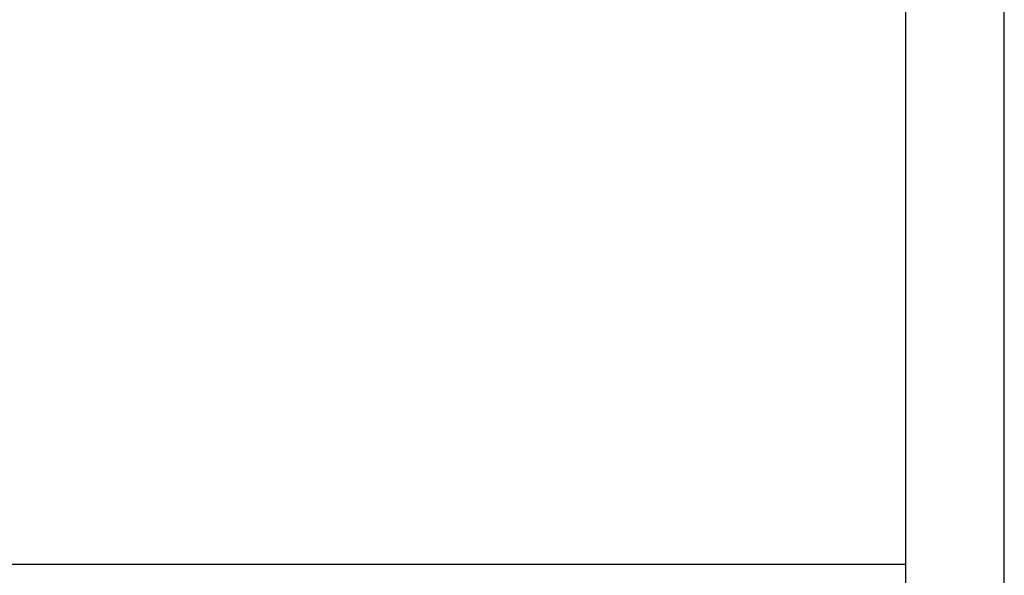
# Model space of a CAD drawing. Extents: x 0 to 17, y 0 to 11.
# Tile 6 of 29: x 14.6 to 17, y 1.3 to 2.7. Entities that reach past the tile are written whole.
import ezdxf

# ---------------------------------------------------------------- set-up
doc = ezdxf.new("R2010")
doc.units = 0
doc.header["$LTSCALE"] = 0.935
doc.layers.get('0').update_dxf_attribs({"linetype": 'CONTINUOUS'})

msp = doc.modelspace()

# ---------------------------------------------------------------- linework, layer by layer
at = {"color": 7, "linetype": 'CONTINUOUS'}
msp.add_line((17, 0), (17, 11), dxfattribs=at)
at = {"color": 4, "linetype": 'CONTINUOUS'}
msp.add_line((0.2175, 1.3495840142), (16.7621628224, 1.3495840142), dxfattribs=at)
msp.add_open_spline([(0.2175, 10.8), (0.2175006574, 10.8000004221), (0.2175042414, 10.7999998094), (0.2175090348, 10.8000001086), (0.2175185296, 10.7999999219), (0.2175315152, 10.8000000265), (0.2175473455, 10.7999999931), (0.2175683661, 10.800000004), (0.2175946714, 10.7999999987), (0.2176367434, 10.8000000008), (0.217689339, 10.7999999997), (0.2177524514, 10.8000000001), (0.2178155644, 10.8), (0.2178997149, 10.8), (0.218004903, 10.8), (0.2181311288, 10.8), (0.2182994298, 10.8), (0.2185098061, 10.8), (0.2187622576, 10.8), (0.2190147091, 10.8), (0.2192671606, 10.8), (0.2196037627, 10.8), (0.2200245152, 10.8), (0.2205294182, 10.8), (0.2210343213, 10.8), (0.2217075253, 10.8), (0.2225490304, 10.8), (0.2235588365, 10.8), (0.2245686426, 10.8), (0.2255784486, 10.8), (0.2265882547, 10.8), (0.2279346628, 10.8), (0.229617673, 10.8), (0.2316372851, 10.8), (0.2336568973, 10.8), (0.2356765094, 10.8), (0.2376961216, 10.8), (0.2397157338, 10.8), (0.24240855, 10.8), (0.2457745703, 10.8), (0.2498137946, 10.8), (0.2538530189, 10.8), (0.2578922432, 10.8), (0.2619314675, 10.8), (0.2673171, 10.8), (0.2740491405, 10.8), (0.2821275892, 10.8), (0.2902060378, 10.8), (0.2982844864, 10.8), (0.3063629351, 10.8), (0.3144413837, 10.8), (0.3225198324, 10.8), (0.3332910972, 10.8), (0.3467551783, 10.8), (0.3629120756, 10.8), (0.3790689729, 10.8), (0.3952258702, 10.8), (0.4113827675, 10.8), (0.4275396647, 10.8), (0.4490821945, 10.8), (0.4760103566, 10.8), (0.5083241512, 10.8), (0.5406379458, 10.8), (0.5729517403, 10.8), (0.6052655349, 10.8), (0.6375793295, 10.8), (0.6698931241, 10.8), (0.7022069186, 10.8), (0.7452919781, 10.8), (0.7991483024, 10.8), (0.8637758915, 10.8), (0.9284034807, 10.8), (0.9930310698, 10.8), (1.057658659, 10.8), (1.1222862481, 10.8), (1.1869138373, 10.8), (1.2730839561, 10.8), (1.3807966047, 10.8), (1.510051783, 10.8), (1.6393069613, 10.8), (1.7685621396, 10.8), (1.8978173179, 10.8), (2.0270724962, 10.8), (2.1563276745, 10.8), (2.2855828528, 10.8), (2.4148380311, 10.8), (2.5871782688, 10.8), (2.802603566, 10.8), (3.0611139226, 10.8), (3.3196242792, 10.8), (3.5781346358, 10.8), (3.8366449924, 10.8), (4.095155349, 10.8), (4.3536657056, 10.8), (4.6121760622, 10.8), (4.9568565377, 10.8), (5.387707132, 10.8), (5.9047278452, 10.8), (6.4217485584, 10.8), (6.9387692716, 10.8), (7.4557899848, 10.8), (7.972810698, 10.8), (8.4898314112, 10.8), (9.0068521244, 10.8), (9.5238728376, 10.8), (10.0408935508, 10.8), (10.557914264, 10.8), (11.0749349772, 10.8), (11.5919556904, 10.8), (12.0228062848, 10.8), (12.3674867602, 10.8), (12.6259971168, 10.8), (12.8845074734, 10.8), (13.14301783, 10.8), (13.4015281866, 10.8), (13.6600385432, 10.8), (13.9185488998, 10.8), (14.1770592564, 10.8), (14.3924845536, 10.8), (14.5648247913, 10.8), (14.6940799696, 10.8), (14.8233351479, 10.8), (14.9525903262, 10.8), (15.0818455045, 10.8), (15.2111006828, 10.8), (15.3403558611, 10.8), (15.4696110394, 10.8), (15.5988662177, 10.8), (15.7065788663, 10.8), (15.7927489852, 10.8), (15.8573765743, 10.8), (15.9220041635, 10.8), (15.9866317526, 10.8), (16.0512593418, 10.8), (16.1158869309, 10.8), (16.1805145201, 10.8), (16.2343708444, 10.8), (16.2774559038, 10.8), (16.3097696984, 10.8), (16.342083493, 10.8), (16.3743972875, 10.8), (16.4067110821, 10.8), (16.4390248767, 10.8), (16.4713386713, 10.8), (16.5036524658, 10.8), (16.530580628, 10.8), (16.5521231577, 10.8), (16.568280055, 10.8), (16.5844369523, 10.8), (16.6005938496, 10.8), (16.6167507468, 10.8), (16.6329076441, 10.8), (16.6463717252, 10.8), (16.6571429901, 10.8), (16.6652214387, 10.8), (16.6732998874, 10.8), (16.681378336, 10.8), (16.6894567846, 10.8), (16.6975352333, 10.8), (16.7056136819, 10.8), (16.7123457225, 10.8), (16.7177313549, 10.8), (16.7217705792, 10.8), (16.7258098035, 10.8), (16.7298490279, 10.8), (16.7338882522, 10.8), (16.7372542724, 10.8), (16.7399470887, 10.8), (16.7419667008, 10.8), (16.743986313, 10.8), (16.7460059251, 10.8), (16.7480255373, 10.8), (16.7500451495, 10.8), (16.7517281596, 10.8), (16.7530745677, 10.8), (16.7540843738, 10.8), (16.7550941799, 10.8), (16.7561039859, 10.8), (16.757113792, 10.8), (16.7579552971, 10.8), (16.7586285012, 10.8), (16.7591334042, 10.8), (16.7596383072, 10.8), (16.7600590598, 10.8), (16.7603956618, 10.8), (16.7606481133, 10.8), (16.7609005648, 10.8), (16.7611530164, 10.8), (16.7613633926, 10.8), (16.7615316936, 10.8), (16.7616579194, 10.8), (16.7617631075, 10.8), (16.761847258, 10.8), (16.761910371, 10.8000000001), (16.7619734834, 10.7999999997), (16.7620260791, 10.8000000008), (16.762068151, 10.7999999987), (16.7620944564, 10.800000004), (16.762115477, 10.7999999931), (16.7621313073, 10.8000000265), (16.7621442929, 10.7999999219), (16.7621537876, 10.8000001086), (16.7621585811, 10.7999998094), (16.762163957, 10.8000007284), (16.7621625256, 10.7999972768), (16.7621629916, 10.7999941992), (16.7621627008, 10.799988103), (16.7621628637, 10.7999797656), (16.7621628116, 10.7999696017), (16.7621628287, 10.7999561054), (16.7621628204, 10.7999392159), (16.7621628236, 10.7999122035), (16.762162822, 10.7998784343), (16.7621628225, 10.7998379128), (16.7621628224, 10.7997973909), (16.7621628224, 10.7997433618), (16.7621628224, 10.7996758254), (16.7621628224, 10.7995947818), (16.7621628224, 10.7994867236), (16.7621628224, 10.7993516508), (16.7621628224, 10.7991895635), (16.7621628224, 10.7990274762), (16.7621628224, 10.7988653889), (16.7621628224, 10.7986492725), (16.7621628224, 10.798379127), (16.7621628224, 10.7980549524), (16.7621628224, 10.7977307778), (16.7621628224, 10.797298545), (16.7621628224, 10.796758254), (16.7621628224, 10.7961099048), (16.7621628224, 10.7954615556), (16.7621628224, 10.7948132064), (16.7621628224, 10.7941648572), (16.7621628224, 10.7933003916), (16.7621628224, 10.7922198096), (16.7621628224, 10.7909231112), (16.7621628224, 10.7896264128), (16.7621628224, 10.7883297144), (16.7621628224, 10.787033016), (16.7621628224, 10.7857363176), (16.7621628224, 10.7840073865), (16.7621628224, 10.7818462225), (16.7621628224, 10.7792528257), (16.7621628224, 10.7766594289), (16.7621628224, 10.7740660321), (16.7621628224, 10.7714726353), (16.7621628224, 10.7680147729), (16.7621628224, 10.7636924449), (16.7621628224, 10.7585056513), (16.7621628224, 10.7533188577), (16.7621628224, 10.7481320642), (16.7621628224, 10.7429452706), (16.7621628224, 10.737758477), (16.7621628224, 10.7325716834), (16.7621628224, 10.7256559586), (16.7621628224, 10.7170113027), (16.7621628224, 10.7066377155), (16.7621628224, 10.6962641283), (16.7621628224, 10.6858905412), (16.7621628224, 10.675516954), (16.7621628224, 10.6651433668), (16.7621628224, 10.6513119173), (16.7621628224, 10.6340226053), (16.7621628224, 10.613275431), (16.7621628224, 10.5925282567), (16.7621628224, 10.5717810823), (16.7621628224, 10.551033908), (16.7621628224, 10.5302867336), (16.7621628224, 10.5095395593), (16.7621628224, 10.488792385), (16.7621628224, 10.4611294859), (16.7621628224, 10.426550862), (16.7621628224, 10.3850565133), (16.7621628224, 10.3435621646), (16.7621628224, 10.302067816), (16.7621628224, 10.2605734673), (16.7621628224, 10.2190791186), (16.7621628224, 10.17758477), (16.7621628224, 10.1222589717), (16.7621628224, 10.0531017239), (16.7621628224, 9.9701130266), (16.7621628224, 9.8871243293), (16.7621628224, 9.8041356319), (16.7621628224, 9.7211469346), (16.7621628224, 9.6381582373), (16.7621628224, 9.5551695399), (16.7621628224, 9.4721808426), (16.7621628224, 9.3891921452), (16.7621628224, 9.2785405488), (16.7621628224, 9.1402260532), (16.7621628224, 8.9742486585), (16.7621628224, 8.8082712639), (16.7621628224, 8.6422938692), (16.7621628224, 8.4763164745), (16.7621628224, 8.3103390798), (16.7621628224, 8.1443616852), (16.7621628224, 7.9783842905), (16.7621628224, 7.7570810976), (16.7621628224, 7.4804521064), (16.7621628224, 7.1484973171), (16.7621628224, 6.8165425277), (16.7621628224, 6.4845877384), (16.7621628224, 6.152632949), (16.7621628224, 5.8206781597), (16.7621628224, 5.4887233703), (16.7621628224, 5.156768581), (16.7621628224, 4.8248137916), (16.7621628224, 4.4928590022), (16.7621628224, 4.1609042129), (16.7621628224, 3.8289494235), (16.7621628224, 3.4969946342), (16.7621628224, 3.220365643), (16.7621628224, 2.9990624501), (16.7621628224, 2.8330850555), (16.7621628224, 2.6671076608), (16.7621628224, 2.5011302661), (16.7621628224, 2.3351528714), (16.7621628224, 2.1691754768), (16.7621628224, 2.0031980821), (16.7621628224, 1.8372206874), (16.7621628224, 1.6989061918), (16.7621628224, 1.5882545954), (16.7621628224, 1.505265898), (16.7621628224, 1.4222772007), (16.7621628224, 1.3392885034), (16.7621628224, 1.256299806), (16.7621628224, 1.1733111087), (16.7621628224, 1.0903224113), (16.7621628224, 1.007333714), (16.7621628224, 0.9243450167), (16.7621628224, 0.8551877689), (16.7621628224, 0.7998619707), (16.7621628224, 0.758367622), (16.7621628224, 0.7168732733), (16.7621628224, 0.6753789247), (16.7621628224, 0.633884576), (16.7621628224, 0.5923902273), (16.7621628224, 0.5508958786), (16.7621628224, 0.5163172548), (16.7621628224, 0.4886543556), (16.7621628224, 0.4679071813), (16.7621628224, 0.447160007), (16.7621628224, 0.4264128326), (16.7621628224, 0.4056656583), (16.7621628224, 0.384918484), (16.7621628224, 0.3641713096), (16.7621628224, 0.3434241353), (16.7621628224, 0.3261348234), (16.7621628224, 0.3123033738), (16.7621628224, 0.3019297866), (16.7621628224, 0.2915561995), (16.7621628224, 0.2811826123), (16.7621628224, 0.2708090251), (16.7621628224, 0.260435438), (16.7621628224, 0.251790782), (16.7621628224, 0.2448750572), (16.7621628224, 0.2396882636), (16.7621628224, 0.23450147), (16.7621628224, 0.2293146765), (16.7621628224, 0.2241278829), (16.7621628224, 0.2189410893), (16.7621628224, 0.2137542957), (16.7621628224, 0.2094319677), (16.7621628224, 0.2059741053), (16.7621628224, 0.2033807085), (16.7621628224, 0.2007873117), (16.7621628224, 0.198193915), (16.7621628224, 0.1956005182), (16.7621628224, 0.1934393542), (16.7621628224, 0.191710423), (16.7621628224, 0.1904137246), (16.7621628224, 0.1891170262), (16.7621628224, 0.1878203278), (16.7621628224, 0.1865236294), (16.7621628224, 0.185226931), (16.7621628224, 0.184146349), (16.7621628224, 0.1832818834), (16.7621628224, 0.1826335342), (16.7621628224, 0.181985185), (16.7621628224, 0.1813368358), (16.7621628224, 0.1806884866), (16.7621628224, 0.1801481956), (16.7621628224, 0.1797159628), (16.7621628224, 0.1793917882), (16.7621628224, 0.1790676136), (16.7621628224, 0.1787974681), (16.7621628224, 0.1785813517), (16.7621628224, 0.1784192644), (16.7621628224, 0.1782571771), (16.7621628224, 0.1780950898), (16.7621628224, 0.1779600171), (16.7621628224, 0.1778519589), (16.7621628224, 0.1777709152), (16.7621628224, 0.1777033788), (16.7621628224, 0.1776493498), (16.7621628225, 0.1776088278), (16.762162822, 0.1775683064), (16.7621628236, 0.1775345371), (16.7621628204, 0.1775075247), (16.7621628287, 0.1774906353), (16.7621628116, 0.1774771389), (16.7621628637, 0.177466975), (16.7621627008, 0.1774586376), (16.7621629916, 0.1774525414), (16.7621625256, 0.1774494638), (16.762163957, 0.1774460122), (16.7621585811, 0.1774469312), (16.7621537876, 0.177446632), (16.7621442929, 0.1774468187), (16.7621313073, 0.1774467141), (16.762115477, 0.1774467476), (16.7620944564, 0.1774467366), (16.762068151, 0.1774467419), (16.7620260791, 0.1774467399), (16.7619734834, 0.1774467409), (16.761910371, 0.1774467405), (16.761847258, 0.1774467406), (16.7617631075, 0.1774467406), (16.7616579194, 0.1774467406), (16.7615316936, 0.1774467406), (16.7613633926, 0.1774467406), (16.7611530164, 0.1774467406), (16.7609005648, 0.1774467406), (16.7606481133, 0.1774467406), (16.7603956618, 0.1774467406), (16.7600590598, 0.1774467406), (16.7596383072, 0.1774467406), (16.7591334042, 0.1774467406), (16.7586285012, 0.1774467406), (16.7579552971, 0.1774467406), (16.757113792, 0.1774467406), (16.7561039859, 0.1774467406), (16.7550941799, 0.1774467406), (16.7540843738, 0.1774467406), (16.7530745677, 0.1774467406), (16.7517281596, 0.1774467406), (16.7500451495, 0.1774467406), (16.7480255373, 0.1774467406), (16.7460059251, 0.1774467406), (16.743986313, 0.1774467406), (16.7419667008, 0.1774467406), (16.7399470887, 0.1774467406), (16.7372542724, 0.1774467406), (16.7338882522, 0.1774467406), (16.7298490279, 0.1774467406), (16.7258098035, 0.1774467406), (16.7217705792, 0.1774467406), (16.7177313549, 0.1774467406), (16.7123457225, 0.1774467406), (16.7056136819, 0.1774467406), (16.6975352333, 0.1774467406), (16.6894567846, 0.1774467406), (16.681378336, 0.1774467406), (16.6732998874, 0.1774467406), (16.6652214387, 0.1774467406), (16.6571429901, 0.1774467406), (16.6463717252, 0.1774467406), (16.6329076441, 0.1774467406), (16.6167507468, 0.1774467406), (16.6005938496, 0.1774467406), (16.5844369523, 0.1774467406), (16.568280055, 0.1774467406), (16.5521231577, 0.1774467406), (16.530580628, 0.1774467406), (16.5036524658, 0.1774467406), (16.4713386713, 0.1774467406), (16.4390248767, 0.1774467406), (16.4067110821, 0.1774467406), (16.3743972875, 0.1774467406), (16.342083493, 0.1774467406), (16.3097696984, 0.1774467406), (16.2774559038, 0.1774467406), (16.2343708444, 0.1774467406), (16.1805145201, 0.1774467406), (16.1158869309, 0.1774467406), (16.0512593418, 0.1774467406), (15.9866317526, 0.1774467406), (15.9220041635, 0.1774467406), (15.8573765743, 0.1774467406), (15.7927489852, 0.1774467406), (15.7065788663, 0.1774467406), (15.5988662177, 0.1774467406), (15.4696110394, 0.1774467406), (15.3403558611, 0.1774467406), (15.2111006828, 0.1774467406), (15.0818455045, 0.1774467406), (14.9525903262, 0.1774467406), (14.8233351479, 0.1774467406), (14.6940799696, 0.1774467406), (14.5648247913, 0.1774467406), (14.3924845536, 0.1774467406), (14.1770592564, 0.1774467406), (13.9185488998, 0.1774467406), (13.6600385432, 0.1774467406), (13.4015281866, 0.1774467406), (13.14301783, 0.1774467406), (12.8845074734, 0.1774467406), (12.6259971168, 0.1774467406), (12.3674867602, 0.1774467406), (12.0228062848, 0.1774467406), (11.5919556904, 0.1774467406), (11.0749349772, 0.1774467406), (10.557914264, 0.1774467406), (10.0408935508, 0.1774467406), (9.5238728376, 0.1774467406), (9.0068521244, 0.1774467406), (8.4898314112, 0.1774467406), (7.972810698, 0.1774467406), (7.4557899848, 0.1774467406), (6.9387692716, 0.1774467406), (6.4217485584, 0.1774467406), (5.9047278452, 0.1774467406), (5.387707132, 0.1774467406), (4.9568565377, 0.1774467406), (4.6121760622, 0.1774467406), (4.3536657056, 0.1774467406), (4.095155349, 0.1774467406), (3.8366449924, 0.1774467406), (3.5781346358, 0.1774467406), (3.3196242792, 0.1774467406), (3.0611139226, 0.1774467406), (2.802603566, 0.1774467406), (2.5871782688, 0.1774467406), (2.4148380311, 0.1774467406), (2.2855828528, 0.1774467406), (2.1563276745, 0.1774467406), (2.0270724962, 0.1774467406), (1.8978173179, 0.1774467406), (1.7685621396, 0.1774467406), (1.6393069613, 0.1774467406), (1.510051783, 0.1774467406), (1.3807966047, 0.1774467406), (1.2730839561, 0.1774467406), (1.1869138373, 0.1774467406), (1.1222862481, 0.1774467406), (1.057658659, 0.1774467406), (0.9930310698, 0.1774467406), (0.9284034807, 0.1774467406), (0.8637758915, 0.1774467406), (0.7991483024, 0.1774467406), (0.7452919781, 0.1774467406), (0.7022069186, 0.1774467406), (0.6698931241, 0.1774467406), (0.6375793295, 0.1774467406), (0.6052655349, 0.1774467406), (0.5729517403, 0.1774467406), (0.5406379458, 0.1774467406), (0.5083241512, 0.1774467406), (0.4760103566, 0.1774467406), (0.4490821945, 0.1774467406), (0.4275396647, 0.1774467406), (0.4113827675, 0.1774467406), (0.3952258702, 0.1774467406), (0.3790689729, 0.1774467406), (0.3629120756, 0.1774467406), (0.3467551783, 0.1774467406), (0.3332910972, 0.1774467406), (0.3225198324, 0.1774467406), (0.3144413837, 0.1774467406), (0.3063629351, 0.1774467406), (0.2982844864, 0.1774467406), (0.2902060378, 0.1774467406), (0.2821275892, 0.1774467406), (0.2740491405, 0.1774467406), (0.2673171, 0.1774467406), (0.2619314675, 0.1774467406), (0.2578922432, 0.1774467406), (0.2538530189, 0.1774467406), (0.2498137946, 0.1774467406), (0.2457745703, 0.1774467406), (0.24240855, 0.1774467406), (0.2397157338, 0.1774467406), (0.2376961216, 0.1774467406), (0.2356765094, 0.1774467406), (0.2336568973, 0.1774467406), (0.2316372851, 0.1774467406), (0.229617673, 0.1774467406), (0.2279346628, 0.1774467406), (0.2265882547, 0.1774467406), (0.2255784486, 0.1774467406), (0.2245686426, 0.1774467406), (0.2235588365, 0.1774467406), (0.2225490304, 0.1774467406), (0.2217075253, 0.1774467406), (0.2210343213, 0.1774467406), (0.2205294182, 0.1774467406), (0.2200245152, 0.1774467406), (0.2196037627, 0.1774467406), (0.2192671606, 0.1774467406), (0.2190147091, 0.1774467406), (0.2187622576, 0.1774467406), (0.2185098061, 0.1774467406), (0.2182994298, 0.1774467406), (0.2181311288, 0.1774467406), (0.218004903, 0.1774467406), (0.2178997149, 0.1774467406), (0.2178155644, 0.1774467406), (0.2177524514, 0.1774467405), (0.217689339, 0.1774467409), (0.2176367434, 0.1774467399), (0.2175946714, 0.1774467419), (0.2175683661, 0.1774467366), (0.2175473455, 0.1774467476), (0.2175315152, 0.1774467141), (0.2175185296, 0.1774468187), (0.2175090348, 0.177446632), (0.2175042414, 0.1774469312), (0.2174988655, 0.1774460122), (0.2175002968, 0.1774494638), (0.2174998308, 0.1774525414), (0.2175001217, 0.1774586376), (0.2174999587, 0.177466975), (0.2175000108, 0.1774771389), (0.2174999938, 0.1774906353), (0.2175000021, 0.1775075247), (0.2174999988, 0.1775345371), (0.2175000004, 0.1775683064), (0.2174999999, 0.1776088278), (0.2175, 0.1776493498), (0.2175, 0.1777033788), (0.2175, 0.1777709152), (0.2175, 0.1778519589), (0.2175, 0.1779600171), (0.2175, 0.1780950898), (0.2175, 0.1782571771), (0.2175, 0.1784192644), (0.2175, 0.1785813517), (0.2175, 0.1787974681), (0.2175, 0.1790676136), (0.2175, 0.1793917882), (0.2175, 0.1797159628), (0.2175, 0.1801481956), (0.2175, 0.1806884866), (0.2175, 0.1813368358), (0.2175, 0.181985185), (0.2175, 0.1826335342), (0.2175, 0.1832818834), (0.2175, 0.184146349), (0.2175, 0.185226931), (0.2175, 0.1865236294), (0.2175, 0.1878203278), (0.2175, 0.1891170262), (0.2175, 0.1904137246), (0.2175, 0.191710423), (0.2175, 0.1934393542), (0.2175, 0.1956005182), (0.2175, 0.198193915), (0.2175, 0.2007873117), (0.2175, 0.2033807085), (0.2175, 0.2059741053), (0.2175, 0.2094319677), (0.2175, 0.2137542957), (0.2175, 0.2189410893), (0.2175, 0.2241278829), (0.2175, 0.2293146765), (0.2175, 0.23450147), (0.2175, 0.2396882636), (0.2175, 0.2448750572), (0.2175, 0.251790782), (0.2175, 0.260435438), (0.2175, 0.2708090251), (0.2175, 0.2811826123), (0.2175, 0.2915561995), (0.2175, 0.3019297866), (0.2175, 0.3123033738), (0.2175, 0.3261348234), (0.2175, 0.3434241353), (0.2175, 0.3641713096), (0.2175, 0.384918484), (0.2175, 0.4056656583), (0.2175, 0.4264128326), (0.2175, 0.447160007), (0.2175, 0.4679071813), (0.2175, 0.4886543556), (0.2175, 0.5163172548), (0.2175, 0.5508958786), (0.2175, 0.5923902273), (0.2175, 0.633884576), (0.2175, 0.6753789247), (0.2175, 0.7168732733), (0.2175, 0.758367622), (0.2175, 0.7998619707), (0.2175, 0.8551877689), (0.2175, 0.9243450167), (0.2175, 1.007333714), (0.2175, 1.0903224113), (0.2175, 1.1733111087), (0.2175, 1.256299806), (0.2175, 1.3392885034), (0.2175, 1.4222772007), (0.2175, 1.505265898), (0.2175, 1.5882545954), (0.2175, 1.6989061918), (0.2175, 1.8372206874), (0.2175, 2.0031980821), (0.2175, 2.1691754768), (0.2175, 2.3351528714), (0.2175, 2.5011302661), (0.2175, 2.6671076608), (0.2175, 2.8330850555), (0.2175, 2.9990624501), (0.2175, 3.220365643), (0.2175, 3.4969946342), (0.2175, 3.8289494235), (0.2175, 4.1609042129), (0.2175, 4.4928590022), (0.2175, 4.8248137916), (0.2175, 5.156768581), (0.2175, 5.4887233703), (0.2175, 5.8206781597), (0.2175, 6.152632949), (0.2175, 6.4845877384), (0.2175, 6.8165425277), (0.2175, 7.1484973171), (0.2175, 7.4804521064), (0.2175, 7.7570810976), (0.2175, 7.9783842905), (0.2175, 8.1443616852), (0.2175, 8.3103390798), (0.2175, 8.4763164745), (0.2175, 8.6422938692), (0.2175, 8.8082712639), (0.2175, 8.9742486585), (0.2175, 9.1402260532), (0.2175, 9.2785405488), (0.2175, 9.3891921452), (0.2175, 9.4721808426), (0.2175, 9.5551695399), (0.2175, 9.6381582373), (0.2175, 9.7211469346), (0.2175, 9.8041356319), (0.2175, 9.8871243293), (0.2175, 9.9701130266), (0.2175, 10.0531017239), (0.2175, 10.1222589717), (0.2175, 10.17758477), (0.2175, 10.2190791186), (0.2175, 10.2605734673), (0.2175, 10.302067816), (0.2175, 10.3435621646), (0.2175, 10.3850565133), (0.2175, 10.426550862), (0.2175, 10.4611294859), (0.2175, 10.488792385), (0.2175, 10.5095395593), (0.2175, 10.5302867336), (0.2175, 10.551033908), (0.2175, 10.5717810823), (0.2175, 10.5925282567), (0.2175, 10.613275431), (0.2175, 10.6340226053), (0.2175, 10.6513119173), (0.2175, 10.6651433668), (0.2175, 10.675516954), (0.2175, 10.6858905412), (0.2175, 10.6962641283), (0.2175, 10.7066377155), (0.2175, 10.7170113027), (0.2175, 10.7256559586), (0.2175, 10.7325716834), (0.2175, 10.737758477), (0.2175, 10.7429452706), (0.2175, 10.7481320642), (0.2175, 10.7533188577), (0.2175, 10.7585056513), (0.2175, 10.7636924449), (0.2175, 10.7680147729), (0.2175, 10.7714726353), (0.2175, 10.7740660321), (0.2175, 10.7766594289), (0.2175, 10.7792528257), (0.2175, 10.7818462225), (0.2175, 10.7840073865), (0.2175, 10.7857363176), (0.2175, 10.787033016), (0.2175, 10.7883297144), (0.2175, 10.7896264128), (0.2175, 10.7909231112), (0.2175, 10.7922198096), (0.2175, 10.7933003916), (0.2175, 10.7941648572), (0.2175, 10.7948132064), (0.2175, 10.7954615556), (0.2175, 10.7961099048), (0.2175, 10.796758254), (0.2175, 10.797298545), (0.2175, 10.7977307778), (0.2175, 10.7980549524), (0.2175, 10.798379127), (0.2175, 10.7986492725), (0.2175, 10.7988653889), (0.2175, 10.7990274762), (0.2175, 10.7991895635), (0.2175, 10.7993516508), (0.2175, 10.7994867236), (0.2175, 10.7995947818), (0.2175, 10.7996758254), (0.2175, 10.7997433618), (0.2175, 10.7997973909), (0.2174999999, 10.7998379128), (0.2175000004, 10.7998784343), (0.2174999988, 10.7999122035), (0.2175000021, 10.7999392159), (0.2174999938, 10.7999561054), (0.2175000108, 10.7999696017), (0.2174999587, 10.7999797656), (0.2175001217, 10.799988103), (0.2174998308, 10.7999941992), (0.2175002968, 10.7999972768), (0.2174993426, 10.7999995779), (0.2175, 10.8)], degree=3, knots=[0, 0, 0, 0, 5.96e-08, 1.192e-07, 2.384e-07, 4.768e-07, 7.153e-07, 9.537e-07, 1.4305e-06, 1.9073e-06, 2.861e-06, 3.8147e-06, 4.7684e-06, 5.722e-06, 7.6294e-06, 9.5367e-06, 1.14441e-05, 1.52588e-05, 1.90735e-05, 2.28882e-05, 2.67029e-05, 3.05176e-05, 3.8147e-05, 4.57764e-05, 5.34058e-05, 6.10352e-05, 7.62939e-05, 9.15527e-05, 0.0001068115, 0.0001220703, 0.0001373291, 0.0001525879, 0.0001831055, 0.000213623, 0.0002441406, 0.0002746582, 0.0003051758, 0.0003356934, 0.0003662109, 0.0004272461, 0.0004882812, 0.0005493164, 0.0006103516, 0.0006713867, 0.0007324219, 0.0008544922, 0.0009765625, 0.0010986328, 0.0012207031, 0.0013427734, 0.0014648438, 0.0015869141, 0.0017089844, 0.001953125, 0.0021972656, 0.0024414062, 0.0026855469, 0.0029296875, 0.0031738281, 0.0034179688, 0.00390625, 0.0043945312, 0.0048828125, 0.0053710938, 0.005859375, 0.0063476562, 0.0068359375, 0.0073242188, 0.0078125, 0.0087890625, 0.009765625, 0.0107421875, 0.01171875, 0.0126953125, 0.013671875, 0.0146484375, 0.015625, 0.017578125, 0.01953125, 0.021484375, 0.0234375, 0.025390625, 0.02734375, 0.029296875, 0.03125, 0.033203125, 0.03515625, 0.0390625, 0.04296875, 0.046875, 0.05078125, 0.0546875, 0.05859375, 0.0625, 0.06640625, 0.0703125, 0.078125, 0.0859375, 0.09375, 0.1015625, 0.109375, 0.1171875, 0.125, 0.1328125, 0.140625, 0.1484375, 0.15625, 0.1640625, 0.171875, 0.1796875, 0.18359375, 0.1875, 0.19140625, 0.1953125, 0.19921875, 0.203125, 0.20703125, 0.2109375, 0.21484375, 0.216796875, 0.21875, 0.220703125, 0.22265625, 0.224609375, 0.2265625, 0.228515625, 0.23046875, 0.232421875, 0.234375, 0.2353515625, 0.236328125, 0.2373046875, 0.23828125, 0.2392578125, 0.240234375, 0.2412109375, 0.2421875, 0.2426757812, 0.2431640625, 0.2436523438, 0.244140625, 0.2446289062, 0.2451171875, 0.2456054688, 0.24609375, 0.2465820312, 0.2468261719, 0.2470703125, 0.2473144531, 0.2475585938, 0.2478027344, 0.248046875, 0.2482910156, 0.2484130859, 0.2485351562, 0.2486572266, 0.2487792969, 0.2489013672, 0.2490234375, 0.2491455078, 0.2492675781, 0.2493286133, 0.2493896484, 0.2494506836, 0.2495117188, 0.2495727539, 0.2496337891, 0.2496643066, 0.2496948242, 0.2497253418, 0.2497558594, 0.249786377, 0.2498168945, 0.2498474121, 0.2498626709, 0.2498779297, 0.2498931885, 0.2499084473, 0.2499237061, 0.2499389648, 0.2499465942, 0.2499542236, 0.249961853, 0.2499694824, 0.2499732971, 0.2499771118, 0.2499809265, 0.2499847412, 0.2499885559, 0.2499904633, 0.2499923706, 0.249994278, 0.2499952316, 0.2499961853, 0.249997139, 0.2499980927, 0.2499985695, 0.2499990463, 0.2499992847, 0.2499995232, 0.2499997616, 0.2499998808, 0.2499999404, 0.25, 0.2500000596, 0.2500001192, 0.2500002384, 0.2500004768, 0.2500007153, 0.2500009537, 0.2500014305, 0.2500019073, 0.250002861, 0.2500038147, 0.2500047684, 0.250005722, 0.2500076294, 0.2500095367, 0.2500114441, 0.2500152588, 0.2500190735, 0.2500228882, 0.2500267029, 0.2500305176, 0.250038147, 0.2500457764, 0.2500534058, 0.2500610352, 0.2500762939, 0.2500915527, 0.2501068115, 0.2501220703, 0.2501373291, 0.2501525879, 0.2501831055, 0.250213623, 0.2502441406, 0.2502746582, 0.2503051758, 0.2503356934, 0.2503662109, 0.2504272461, 0.2504882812, 0.2505493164, 0.2506103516, 0.2506713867, 0.2507324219, 0.2508544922, 0.2509765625, 0.2510986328, 0.2512207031, 0.2513427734, 0.2514648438, 0.2515869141, 0.2517089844, 0.251953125, 0.2521972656, 0.2524414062, 0.2526855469, 0.2529296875, 0.2531738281, 0.2534179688, 0.25390625, 0.2543945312, 0.2548828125, 0.2553710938, 0.255859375, 0.2563476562, 0.2568359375, 0.2573242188, 0.2578125, 0.2587890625, 0.259765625, 0.2607421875, 0.26171875, 0.2626953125, 0.263671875, 0.2646484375, 0.265625, 0.267578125, 0.26953125, 0.271484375, 0.2734375, 0.275390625, 0.27734375, 0.279296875, 0.28125, 0.283203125, 0.28515625, 0.2890625, 0.29296875, 0.296875, 0.30078125, 0.3046875, 0.30859375, 0.3125, 0.31640625, 0.3203125, 0.328125, 0.3359375, 0.34375, 0.3515625, 0.359375, 0.3671875, 0.375, 0.3828125, 0.390625, 0.3984375, 0.40625, 0.4140625, 0.421875, 0.4296875, 0.43359375, 0.4375, 0.44140625, 0.4453125, 0.44921875, 0.453125, 0.45703125, 0.4609375, 0.46484375, 0.466796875, 0.46875, 0.470703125, 0.47265625, 0.474609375, 0.4765625, 0.478515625, 0.48046875, 0.482421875, 0.484375, 0.4853515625, 0.486328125, 0.4873046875, 0.48828125, 0.4892578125, 0.490234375, 0.4912109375, 0.4921875, 0.4926757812, 0.4931640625, 0.4936523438, 0.494140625, 0.4946289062, 0.4951171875, 0.4956054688, 0.49609375, 0.4965820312, 0.4968261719, 0.4970703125, 0.4973144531, 0.4975585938, 0.4978027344, 0.498046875, 0.4982910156, 0.4984130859, 0.4985351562, 0.4986572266, 0.4987792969, 0.4989013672, 0.4990234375, 0.4991455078, 0.4992675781, 0.4993286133, 0.4993896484, 0.4994506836, 0.4995117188, 0.4995727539, 0.4996337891, 0.4996643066, 0.4996948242, 0.4997253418, 0.4997558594, 0.499786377, 0.4998168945, 0.4998474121, 0.4998626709, 0.4998779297, 0.4998931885, 0.4999084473, 0.4999237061, 0.4999389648, 0.4999465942, 0.4999542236, 0.499961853, 0.4999694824, 0.4999732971, 0.4999771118, 0.4999809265, 0.4999847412, 0.4999885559, 0.4999904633, 0.4999923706, 0.499994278, 0.4999952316, 0.4999961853, 0.499997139, 0.4999980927, 0.4999985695, 0.4999990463, 0.4999992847, 0.4999995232, 0.4999997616, 0.4999998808, 0.4999999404, 0.5, 0.5000000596, 0.5000001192, 0.5000002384, 0.5000004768, 0.5000007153, 0.5000009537, 0.5000014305, 0.5000019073, 0.500002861, 0.5000038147, 0.5000047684, 0.500005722, 0.5000076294, 0.5000095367, 0.5000114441, 0.5000152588, 0.5000190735, 0.5000228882, 0.5000267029, 0.5000305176, 0.500038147, 0.5000457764, 0.5000534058, 0.5000610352, 0.5000762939, 0.5000915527, 0.5001068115, 0.5001220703, 0.5001373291, 0.5001525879, 0.5001831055, 0.500213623, 0.5002441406, 0.5002746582, 0.5003051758, 0.5003356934, 0.5003662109, 0.5004272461, 0.5004882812, 0.5005493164, 0.5006103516, 0.5006713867, 0.5007324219, 0.5008544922, 0.5009765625, 0.5010986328, 0.5012207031, 0.5013427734, 0.5014648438, 0.5015869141, 0.5017089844, 0.501953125, 0.5021972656, 0.5024414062, 0.5026855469, 0.5029296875, 0.5031738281, 0.5034179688, 0.50390625, 0.5043945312, 0.5048828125, 0.5053710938, 0.505859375, 0.5063476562, 0.5068359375, 0.5073242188, 0.5078125, 0.5087890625, 0.509765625, 0.5107421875, 0.51171875, 0.5126953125, 0.513671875, 0.5146484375, 0.515625, 0.517578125, 0.51953125, 0.521484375, 0.5234375, 0.525390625, 0.52734375, 0.529296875, 0.53125, 0.533203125, 0.53515625, 0.5390625, 0.54296875, 0.546875, 0.55078125, 0.5546875, 0.55859375, 0.5625, 0.56640625, 0.5703125, 0.578125, 0.5859375, 0.59375, 0.6015625, 0.609375, 0.6171875, 0.625, 0.6328125, 0.640625, 0.6484375, 0.65625, 0.6640625, 0.671875, 0.6796875, 0.68359375, 0.6875, 0.69140625, 0.6953125, 0.69921875, 0.703125, 0.70703125, 0.7109375, 0.71484375, 0.716796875, 0.71875, 0.720703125, 0.72265625, 0.724609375, 0.7265625, 0.728515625, 0.73046875, 0.732421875, 0.734375, 0.7353515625, 0.736328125, 0.7373046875, 0.73828125, 0.7392578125, 0.740234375, 0.7412109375, 0.7421875, 0.7426757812, 0.7431640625, 0.7436523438, 0.744140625, 0.7446289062, 0.7451171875, 0.7456054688, 0.74609375, 0.7465820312, 0.7468261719, 0.7470703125, 0.7473144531, 0.7475585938, 0.7478027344, 0.748046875, 0.7482910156, 0.7484130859, 0.7485351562, 0.7486572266, 0.7487792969, 0.7489013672, 0.7490234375, 0.7491455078, 0.7492675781, 0.7493286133, 0.7493896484, 0.7494506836, 0.7495117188, 0.7495727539, 0.7496337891, 0.7496643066, 0.7496948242, 0.7497253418, 0.7497558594, 0.749786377, 0.7498168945, 0.7498474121, 0.7498626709, 0.7498779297, 0.7498931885, 0.7499084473, 0.7499237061, 0.7499389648, 0.7499465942, 0.7499542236, 0.749961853, 0.7499694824, 0.7499732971, 0.7499771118, 0.7499809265, 0.7499847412, 0.7499885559, 0.7499904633, 0.7499923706, 0.749994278, 0.7499952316, 0.7499961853, 0.749997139, 0.7499980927, 0.7499985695, 0.7499990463, 0.7499992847, 0.7499995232, 0.7499997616, 0.7499998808, 0.7499999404, 0.75, 0.7500000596, 0.7500001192, 0.7500002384, 0.7500004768, 0.7500007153, 0.7500009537, 0.7500014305, 0.7500019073, 0.750002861, 0.7500038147, 0.7500047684, 0.750005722, 0.7500076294, 0.7500095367, 0.7500114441, 0.7500152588, 0.7500190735, 0.7500228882, 0.7500267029, 0.7500305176, 0.750038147, 0.7500457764, 0.7500534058, 0.7500610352, 0.7500762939, 0.7500915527, 0.7501068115, 0.7501220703, 0.7501373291, 0.7501525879, 0.7501831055, 0.750213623, 0.7502441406, 0.7502746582, 0.7503051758, 0.7503356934, 0.7503662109, 0.7504272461, 0.7504882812, 0.7505493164, 0.7506103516, 0.7506713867, 0.7507324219, 0.7508544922, 0.7509765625, 0.7510986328, 0.7512207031, 0.7513427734, 0.7514648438, 0.7515869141, 0.7517089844, 0.751953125, 0.7521972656, 0.7524414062, 0.7526855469, 0.7529296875, 0.7531738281, 0.7534179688, 0.75390625, 0.7543945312, 0.7548828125, 0.7553710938, 0.755859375, 0.7563476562, 0.7568359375, 0.7573242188, 0.7578125, 0.7587890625, 0.759765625, 0.7607421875, 0.76171875, 0.7626953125, 0.763671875, 0.7646484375, 0.765625, 0.767578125, 0.76953125, 0.771484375, 0.7734375, 0.775390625, 0.77734375, 0.779296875, 0.78125, 0.783203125, 0.78515625, 0.7890625, 0.79296875, 0.796875, 0.80078125, 0.8046875, 0.80859375, 0.8125, 0.81640625, 0.8203125, 0.828125, 0.8359375, 0.84375, 0.8515625, 0.859375, 0.8671875, 0.875, 0.8828125, 0.890625, 0.8984375, 0.90625, 0.9140625, 0.921875, 0.9296875, 0.93359375, 0.9375, 0.94140625, 0.9453125, 0.94921875, 0.953125, 0.95703125, 0.9609375, 0.96484375, 0.966796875, 0.96875, 0.970703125, 0.97265625, 0.974609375, 0.9765625, 0.978515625, 0.98046875, 0.982421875, 0.984375, 0.9853515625, 0.986328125, 0.9873046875, 0.98828125, 0.9892578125, 0.990234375, 0.9912109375, 0.9921875, 0.9926757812, 0.9931640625, 0.9936523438, 0.994140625, 0.9946289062, 0.9951171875, 0.9956054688, 0.99609375, 0.9965820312, 0.9968261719, 0.9970703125, 0.9973144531, 0.9975585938, 0.9978027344, 0.998046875, 0.9982910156, 0.9984130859, 0.9985351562, 0.9986572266, 0.9987792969, 0.9989013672, 0.9990234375, 0.9991455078, 0.9992675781, 0.9993286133, 0.9993896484, 0.9994506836, 0.9995117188, 0.9995727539, 0.9996337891, 0.9996643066, 0.9996948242, 0.9997253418, 0.9997558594, 0.999786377, 0.9998168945, 0.9998474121, 0.9998626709, 0.9998779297, 0.9998931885, 0.9999084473, 0.9999237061, 0.9999389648, 0.9999465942, 0.9999542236, 0.999961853, 0.9999694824, 0.9999732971, 0.9999771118, 0.9999809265, 0.9999847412, 0.9999885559, 0.9999904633, 0.9999923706, 0.999994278, 0.9999952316, 0.9999961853, 0.999997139, 0.9999980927, 0.9999985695, 0.9999990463, 0.9999992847, 0.9999995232, 0.9999997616, 0.9999998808, 0.9999999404, 1, 1, 1, 1], dxfattribs=at)

doc.saveas('drawing.dxf')
